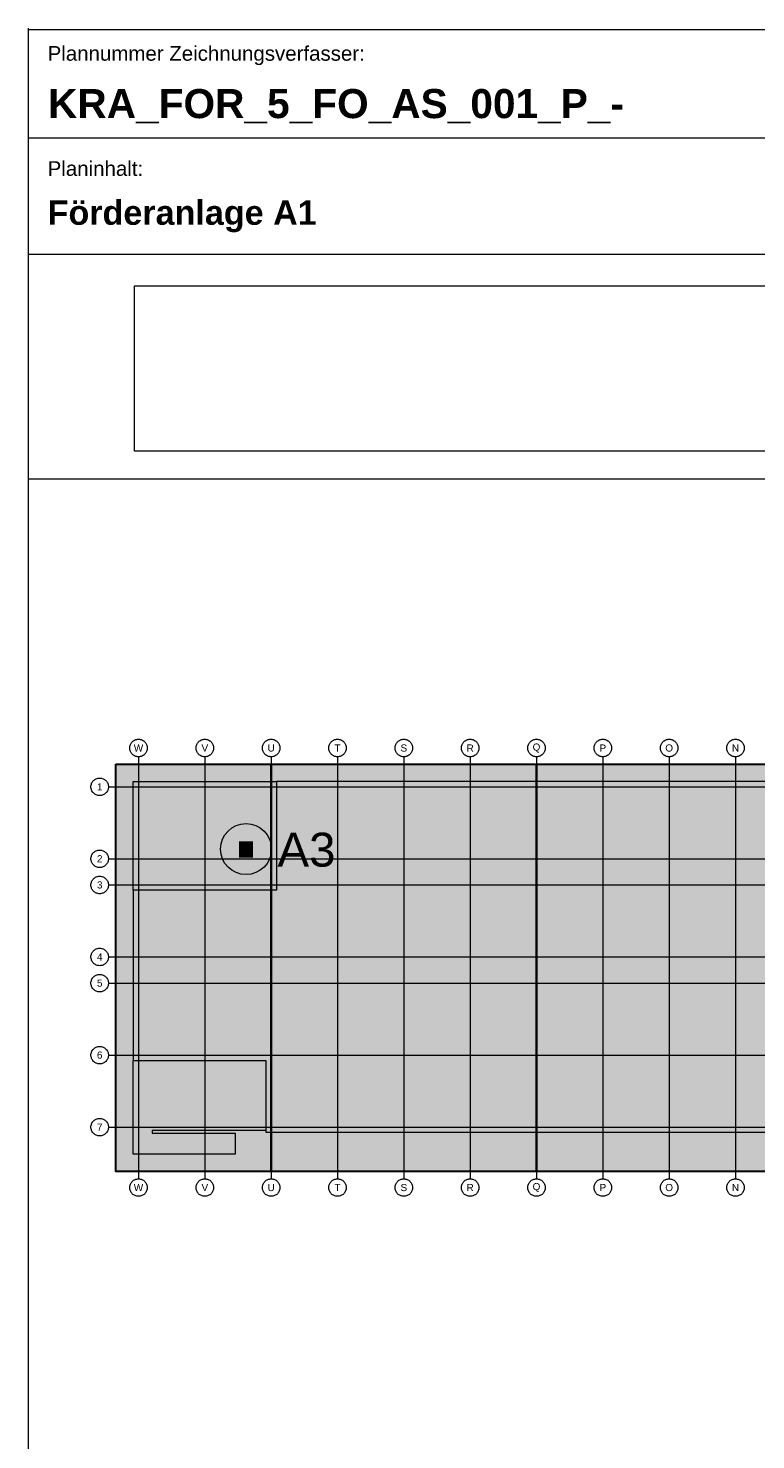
# Model space of a CAD drawing. Extents: x 244 to 994, y 7 to 427.
# Tile 32 of 35: x 809 to 884, y 158 to 304. Entities that reach past the tile are written whole.
import ezdxf
from ezdxf.lldxf.tags import DXFTag

# ---------------------------------------------------------------- set-up
doc = ezdxf.new("R2010")
doc.units = 0
doc.layers.get('0').update_dxf_attribs({"lineweight": 5})
for name, color, linetype, lineweight in [('ELT_Aufzug', 7, 'Continuous', 9), ('iwb_Plankopf Linie', 7, 'Continuous', 13), ('iwb_Plankopf Text', 7, 'Continuous', 18), ('PK_LP', 7, 'Continuous', 9), ('PK_LP_Achsen', 7, 'STRICHPUNKT2', 5), ('X_Bitmap', 7, 'Continuous', 13)]:
    doc.layers.add(name, color=color, linetype=linetype, lineweight=lineweight)
for name, color, linetype, lineweight, true_color in [('PK_Förderanlagen', 5, 'Continuous', 9, 0x0000ff), ('PK_LP_gesamt', 1, 'Continuous', 9, 0xff0000), ('PK_LP_Tennung', 9, 'Continuous', 18, 0x808080)]:
    doc.layers.add(name, color=color, linetype=linetype, lineweight=lineweight, true_color=true_color)
doc.styles.add('Arial', font='arial.ttf')
doc.styles.add('Plankopf', font='arial.ttf')
doc.styles.get("Standard").update_dxf_attribs({"font": 'arial.ttf'})
tags = doc.linetypes.add('grob', pattern=[14, 3, -8, 3]).pattern_tags.tags
tags[8:9] = [DXFTag(74, 4), DXFTag(75, 0), DXFTag(340, '0'), DXFTag(46, 0.0), DXFTag(50, 0.0), DXFTag(44, 0.0), DXFTag(45, 0.0)]
tags[6:7] = [DXFTag(74, 4), DXFTag(75, 0), DXFTag(340, '0'), DXFTag(46, 0.0), DXFTag(50, 0.0), DXFTag(44, 0.0), DXFTag(45, 0.0)]
tags[4:5] = [DXFTag(74, 4), DXFTag(75, 0), DXFTag(340, '0'), DXFTag(46, 0.0), DXFTag(50, 0.0), DXFTag(44, 0.0), DXFTag(45, 0.0)]
tags = doc.linetypes.add('STRICHPUNKT2', pattern=[12.7, 6.35, -3.175, 0, -3.175]).pattern_tags.tags
tags[10:11] = [DXFTag(74, 4), DXFTag(75, 0), DXFTag(340, '0'), DXFTag(46, 0.0), DXFTag(50, 0.0), DXFTag(44, 0.0), DXFTag(45, 0.0)]
tags[8:9] = [DXFTag(74, 4), DXFTag(75, 0), DXFTag(340, '0'), DXFTag(46, 0.0), DXFTag(50, 0.0), DXFTag(44, 0.0), DXFTag(45, 0.0)]
tags[6:7] = [DXFTag(74, 4), DXFTag(75, 0), DXFTag(340, '0'), DXFTag(46, 0.0), DXFTag(50, 0.0), DXFTag(44, 0.0), DXFTag(45, 0.0)]
tags[4:5] = [DXFTag(74, 4), DXFTag(75, 0), DXFTag(340, '0'), DXFTag(46, 0.0), DXFTag(50, 0.0), DXFTag(44, 0.0), DXFTag(45, 0.0)]
picture_1 = doc.add_image_def('image1.jfif', size_in_pixel=(600, 81))

# ---------------------------------------------------------------- blocks, each defined once
blk = doc.blocks.new('Schraffur-A05LDZL7BH', base_point=(818.1, 186.06))
at = {"color": 0, "linetype": 'ByBlock', "lineweight": -2, "ltscale": 0.13}
blk.add_solid([(818.1, 228.07), (979.74, 228.07), (818.1, 186.06), (979.74, 186.06)], dxfattribs=at)
blk = doc.blocks.new('Polygon-A05LDZL9BH', base_point=(830.81, 218.42))
at = {"color": 0, "linetype": 'ByBlock', "lineweight": -2, "ltscale": 0.13}
blk.add_solid([(830.81, 218.42), (830.81, 220.11), (832.25, 218.42), (832.25, 220.11)], dxfattribs=at)

msp = doc.modelspace()

# ---------------------------------------------------------------- linework, layer by layer
at = {"layer": 'iwb_Plankopf Linie', "lineweight": 18, "ltscale": 0.18}
for p, q in [((809.07, 303.96), (809.07, 11.8)), ((989.07, 303.8), (809.07, 303.8))]:
    msp.add_line(p, q, dxfattribs=at)
at = {"layer": 'iwb_Plankopf Linie', "ltscale": 0.13}
for p, q in [((989.07, 292.64), (809.07, 292.64)), ((989.07, 280.64), (809.07, 280.64)), ((809.07, 257.48), (989.07, 257.48))]:
    msp.add_line(p, q, dxfattribs=at)
at = {"layer": 'PK_Förderanlagen', "ltscale": 0.13}
msp.add_circle((831.53, 219.31), 2.63, dxfattribs=at)
at = {"layer": 'PK_LP', "color": 7, "linetype": 'grob', "lineweight": 30, "ltscale": 0.3}
for points in [[(818.1, 228.07), (834.12, 228.07), (834.12, 186.06), (818.1, 186.06)], [(834.12, 228.07), (861.48, 228.07), (861.48, 186.06), (834.12, 186.06)], [(861.48, 228.07), (888.84, 228.07), (888.84, 186.06), (861.48, 186.06)]]:
    msp.add_lwpolyline(points, close=True, dxfattribs=at)
at = {"layer": 'PK_LP', "lineweight": 13, "ltscale": 0.13}
for points in [[(819.9, 215.07), (819.9, 197.52), (833.58, 197.52), (833.58, 190.1), (889.38, 190.1), (889.38, 197.52), (888.3, 197.52), (888.3, 216.14), (903.15, 216.14), (903.15, 226.27), (834.66, 226.27), (834.66, 215.07)], [(819.9, 226.27), (834.66, 226.27), (834.66, 215.07), (819.9, 215.07)], [(819.9, 187.86), (819.9, 197.52), (833.58, 197.52), (833.58, 190.28), (821.84, 190.28), (821.84, 190.02), (830.42, 190.02), (830.42, 187.86)]]:
    msp.add_lwpolyline(points, close=True, dxfattribs=at)
at = {"layer": 'PK_LP_Achsen', "color": 7, "ltscale": 0.13}
for p, q in [((820.44, 228.83), (820.44, 185.3)), ((827.28, 228.83), (827.28, 185.3)), ((834.12, 228.83), (834.12, 185.3)), ((840.96, 228.83), (840.96, 185.3)), ((847.8, 228.83), (847.8, 185.3)), ((854.64, 228.83), (854.64, 185.3)), ((861.48, 228.83), (861.48, 185.3)), ((868.32, 228.83), (868.32, 185.3)), ((875.16, 228.83), (875.16, 185.3)), ((882, 228.83), (882, 185.3)), ((817.34, 225.73), (981.04, 225.73)), ((817.34, 218.31), (981.04, 218.31)), ((817.34, 215.61), (981.04, 215.61)), ((817.34, 208.18), (981.04, 208.18)), ((817.34, 205.48), (981.04, 205.48)), ((817.34, 198.06), (981.04, 198.06)), ((817.34, 190.63), (981.04, 190.63))]:
    msp.add_line(p, q, dxfattribs=at)
at = {"layer": 'PK_LP_Achsen', "color": 7, "linetype": 'Continuous', "ltscale": 0.13}
for points in [[(820.44, 230.63), (820.53, 230.63), (820.61, 230.62), (820.7, 230.6), (820.78, 230.57), (820.86, 230.53), (820.94, 230.48), (821.01, 230.43), (821.08, 230.37), (821.14, 230.31), (821.19, 230.23), (821.23, 230.16), (821.27, 230.08), (821.3, 230), (821.32, 229.91), (821.33, 229.82), (821.34, 229.73), (821.33, 229.65), (821.32, 229.56), (821.3, 229.47), (821.27, 229.39), (821.23, 229.31), (821.19, 229.23), (821.14, 229.16), (821.08, 229.1), (821.01, 229.04), (820.94, 228.99), (820.86, 228.94), (820.78, 228.9), (820.7, 228.87), (820.61, 228.85), (820.53, 228.84), (820.44, 228.83), (820.35, 228.84), (820.26, 228.85), (820.18, 228.87), (820.09, 228.9), (820.02, 228.94), (819.94, 228.99), (819.87, 229.04), (819.8, 229.1), (819.74, 229.16), (819.69, 229.23), (819.65, 229.31), (819.61, 229.39), (819.58, 229.47), (819.56, 229.56), (819.54, 229.65), (819.54, 229.73), (819.54, 229.82), (819.56, 229.91), (819.58, 230), (819.61, 230.08), (819.65, 230.16), (819.69, 230.23), (819.74, 230.31), (819.8, 230.37), (819.87, 230.43), (819.94, 230.48), (820.02, 230.53), (820.09, 230.57), (820.18, 230.6), (820.26, 230.62), (820.35, 230.63)], [(827.28, 230.63), (827.37, 230.63), (827.45, 230.62), (827.54, 230.6), (827.62, 230.57), (827.7, 230.53), (827.78, 230.48), (827.85, 230.43), (827.92, 230.37), (827.98, 230.31), (828.03, 230.23), (828.07, 230.16), (828.11, 230.08), (828.14, 230), (828.16, 229.91), (828.17, 229.82), (828.18, 229.73), (828.17, 229.65), (828.16, 229.56), (828.14, 229.47), (828.11, 229.39), (828.07, 229.31), (828.03, 229.23), (827.98, 229.16), (827.92, 229.1), (827.85, 229.04), (827.78, 228.99), (827.7, 228.94), (827.62, 228.9), (827.54, 228.87), (827.45, 228.85), (827.37, 228.84), (827.28, 228.83), (827.19, 228.84), (827.1, 228.85), (827.02, 228.87), (826.93, 228.9), (826.86, 228.94), (826.78, 228.99), (826.71, 229.04), (826.64, 229.1), (826.58, 229.16), (826.53, 229.23), (826.49, 229.31), (826.45, 229.39), (826.42, 229.47), (826.4, 229.56), (826.38, 229.65), (826.38, 229.73), (826.38, 229.82), (826.4, 229.91), (826.42, 230), (826.45, 230.08), (826.49, 230.16), (826.53, 230.23), (826.58, 230.31), (826.64, 230.37), (826.71, 230.43), (826.78, 230.48), (826.86, 230.53), (826.93, 230.57), (827.02, 230.6), (827.1, 230.62), (827.19, 230.63)], [(834.12, 230.63), (834.21, 230.63), (834.29, 230.62), (834.38, 230.6), (834.46, 230.57), (834.54, 230.53), (834.62, 230.48), (834.69, 230.43), (834.76, 230.37), (834.82, 230.31), (834.87, 230.23), (834.91, 230.16), (834.95, 230.08), (834.98, 230), (835, 229.91), (835.01, 229.82), (835.02, 229.73), (835.01, 229.65), (835, 229.56), (834.98, 229.47), (834.95, 229.39), (834.91, 229.31), (834.87, 229.23), (834.82, 229.16), (834.76, 229.1), (834.69, 229.04), (834.62, 228.99), (834.54, 228.94), (834.46, 228.9), (834.38, 228.87), (834.29, 228.85), (834.21, 228.84), (834.12, 228.83), (834.03, 228.84), (833.94, 228.85), (833.86, 228.87), (833.77, 228.9), (833.7, 228.94), (833.62, 228.99), (833.55, 229.04), (833.48, 229.1), (833.42, 229.16), (833.37, 229.23), (833.33, 229.31), (833.29, 229.39), (833.26, 229.47), (833.24, 229.56), (833.22, 229.65), (833.22, 229.73), (833.22, 229.82), (833.24, 229.91), (833.26, 230), (833.29, 230.08), (833.33, 230.16), (833.37, 230.23), (833.42, 230.31), (833.48, 230.37), (833.55, 230.43), (833.62, 230.48), (833.7, 230.53), (833.77, 230.57), (833.86, 230.6), (833.94, 230.62), (834.03, 230.63)], [(840.96, 230.63), (841.05, 230.63), (841.13, 230.62), (841.22, 230.6), (841.3, 230.57), (841.38, 230.53), (841.46, 230.48), (841.53, 230.43), (841.6, 230.37), (841.66, 230.31), (841.71, 230.23), (841.75, 230.16), (841.79, 230.08), (841.82, 230), (841.84, 229.91), (841.85, 229.82), (841.86, 229.73), (841.85, 229.65), (841.84, 229.56), (841.82, 229.47), (841.79, 229.39), (841.75, 229.31), (841.71, 229.23), (841.66, 229.16), (841.6, 229.1), (841.53, 229.04), (841.46, 228.99), (841.38, 228.94), (841.3, 228.9), (841.22, 228.87), (841.13, 228.85), (841.05, 228.84), (840.96, 228.83), (840.87, 228.84), (840.78, 228.85), (840.7, 228.87), (840.61, 228.9), (840.54, 228.94), (840.46, 228.99), (840.39, 229.04), (840.32, 229.1), (840.26, 229.16), (840.21, 229.23), (840.17, 229.31), (840.13, 229.39), (840.1, 229.47), (840.08, 229.56), (840.06, 229.65), (840.06, 229.73), (840.06, 229.82), (840.08, 229.91), (840.1, 230), (840.13, 230.08), (840.17, 230.16), (840.21, 230.23), (840.26, 230.31), (840.32, 230.37), (840.39, 230.43), (840.46, 230.48), (840.54, 230.53), (840.61, 230.57), (840.7, 230.6), (840.78, 230.62), (840.87, 230.63)], [(847.8, 230.63), (847.89, 230.63), (847.97, 230.62), (848.06, 230.6), (848.14, 230.57), (848.22, 230.53), (848.3, 230.48), (848.37, 230.43), (848.44, 230.37), (848.5, 230.31), (848.55, 230.23), (848.59, 230.16), (848.63, 230.08), (848.66, 230), (848.68, 229.91), (848.69, 229.82), (848.7, 229.73), (848.69, 229.65), (848.68, 229.56), (848.66, 229.47), (848.63, 229.39), (848.59, 229.31), (848.55, 229.23), (848.5, 229.16), (848.44, 229.1), (848.37, 229.04), (848.3, 228.99), (848.22, 228.94), (848.14, 228.9), (848.06, 228.87), (847.97, 228.85), (847.89, 228.84), (847.8, 228.83), (847.71, 228.84), (847.62, 228.85), (847.54, 228.87), (847.45, 228.9), (847.38, 228.94), (847.3, 228.99), (847.23, 229.04), (847.16, 229.1), (847.1, 229.16), (847.05, 229.23), (847.01, 229.31), (846.97, 229.39), (846.94, 229.47), (846.92, 229.56), (846.9, 229.65), (846.9, 229.73), (846.9, 229.82), (846.92, 229.91), (846.94, 230), (846.97, 230.08), (847.01, 230.16), (847.05, 230.23), (847.1, 230.31), (847.16, 230.37), (847.23, 230.43), (847.3, 230.48), (847.38, 230.53), (847.45, 230.57), (847.54, 230.6), (847.62, 230.62), (847.71, 230.63)], [(854.64, 230.63), (854.73, 230.63), (854.81, 230.62), (854.9, 230.6), (854.98, 230.57), (855.06, 230.53), (855.14, 230.48), (855.21, 230.43), (855.28, 230.37), (855.34, 230.31), (855.39, 230.23), (855.43, 230.16), (855.47, 230.08), (855.5, 230), (855.52, 229.91), (855.53, 229.82), (855.54, 229.73), (855.53, 229.65), (855.52, 229.56), (855.5, 229.47), (855.47, 229.39), (855.43, 229.31), (855.39, 229.23), (855.34, 229.16), (855.28, 229.1), (855.21, 229.04), (855.14, 228.99), (855.06, 228.94), (854.98, 228.9), (854.9, 228.87), (854.81, 228.85), (854.73, 228.84), (854.64, 228.83), (854.55, 228.84), (854.46, 228.85), (854.38, 228.87), (854.29, 228.9), (854.22, 228.94), (854.14, 228.99), (854.07, 229.04), (854, 229.1), (853.94, 229.16), (853.89, 229.23), (853.85, 229.31), (853.81, 229.39), (853.78, 229.47), (853.76, 229.56), (853.74, 229.65), (853.74, 229.73), (853.74, 229.82), (853.76, 229.91), (853.78, 230), (853.81, 230.08), (853.85, 230.16), (853.89, 230.23), (853.94, 230.31), (854, 230.37), (854.07, 230.43), (854.14, 230.48), (854.22, 230.53), (854.29, 230.57), (854.38, 230.6), (854.46, 230.62), (854.55, 230.63)], [(861.48, 230.63), (861.57, 230.63), (861.65, 230.62), (861.74, 230.6), (861.82, 230.57), (861.9, 230.53), (861.98, 230.48), (862.05, 230.43), (862.12, 230.37), (862.18, 230.31), (862.23, 230.23), (862.27, 230.16), (862.31, 230.08), (862.34, 230), (862.36, 229.91), (862.37, 229.82), (862.38, 229.73), (862.37, 229.65), (862.36, 229.56), (862.34, 229.47), (862.31, 229.39), (862.27, 229.31), (862.23, 229.23), (862.18, 229.16), (862.12, 229.1), (862.05, 229.04), (861.98, 228.99), (861.9, 228.94), (861.82, 228.9), (861.74, 228.87), (861.65, 228.85), (861.57, 228.84), (861.48, 228.83), (861.39, 228.84), (861.3, 228.85), (861.22, 228.87), (861.13, 228.9), (861.06, 228.94), (860.98, 228.99), (860.91, 229.04), (860.84, 229.1), (860.78, 229.16), (860.73, 229.23), (860.69, 229.31), (860.65, 229.39), (860.62, 229.47), (860.6, 229.56), (860.58, 229.65), (860.58, 229.73), (860.58, 229.82), (860.6, 229.91), (860.62, 230), (860.65, 230.08), (860.69, 230.16), (860.73, 230.23), (860.78, 230.31), (860.84, 230.37), (860.91, 230.43), (860.98, 230.48), (861.06, 230.53), (861.13, 230.57), (861.22, 230.6), (861.3, 230.62), (861.39, 230.63)], [(868.32, 230.63), (868.41, 230.63), (868.49, 230.62), (868.58, 230.6), (868.66, 230.57), (868.74, 230.53), (868.82, 230.48), (868.89, 230.43), (868.96, 230.37), (869.02, 230.31), (869.07, 230.23), (869.11, 230.16), (869.15, 230.08), (869.18, 230), (869.2, 229.91), (869.21, 229.82), (869.22, 229.73), (869.21, 229.65), (869.2, 229.56), (869.18, 229.47), (869.15, 229.39), (869.11, 229.31), (869.07, 229.23), (869.02, 229.16), (868.96, 229.1), (868.89, 229.04), (868.82, 228.99), (868.74, 228.94), (868.66, 228.9), (868.58, 228.87), (868.49, 228.85), (868.41, 228.84), (868.32, 228.83), (868.23, 228.84), (868.14, 228.85), (868.06, 228.87), (867.97, 228.9), (867.9, 228.94), (867.82, 228.99), (867.75, 229.04), (867.68, 229.1), (867.62, 229.16), (867.57, 229.23), (867.53, 229.31), (867.49, 229.39), (867.46, 229.47), (867.44, 229.56), (867.42, 229.65), (867.42, 229.73), (867.42, 229.82), (867.44, 229.91), (867.46, 230), (867.49, 230.08), (867.53, 230.16), (867.57, 230.23), (867.62, 230.31), (867.68, 230.37), (867.75, 230.43), (867.82, 230.48), (867.9, 230.53), (867.97, 230.57), (868.06, 230.6), (868.14, 230.62), (868.23, 230.63)], [(875.16, 230.63), (875.25, 230.63), (875.33, 230.62), (875.42, 230.6), (875.5, 230.57), (875.58, 230.53), (875.66, 230.48), (875.73, 230.43), (875.8, 230.37), (875.86, 230.31), (875.91, 230.23), (875.95, 230.16), (875.99, 230.08), (876.02, 230), (876.04, 229.91), (876.05, 229.82), (876.06, 229.73), (876.05, 229.65), (876.04, 229.56), (876.02, 229.47), (875.99, 229.39), (875.95, 229.31), (875.91, 229.23), (875.86, 229.16), (875.8, 229.1), (875.73, 229.04), (875.66, 228.99), (875.58, 228.94), (875.5, 228.9), (875.42, 228.87), (875.33, 228.85), (875.25, 228.84), (875.16, 228.83), (875.07, 228.84), (874.98, 228.85), (874.9, 228.87), (874.81, 228.9), (874.74, 228.94), (874.66, 228.99), (874.59, 229.04), (874.52, 229.1), (874.46, 229.16), (874.41, 229.23), (874.37, 229.31), (874.33, 229.39), (874.3, 229.47), (874.28, 229.56), (874.26, 229.65), (874.26, 229.73), (874.26, 229.82), (874.28, 229.91), (874.3, 230), (874.33, 230.08), (874.37, 230.16), (874.41, 230.23), (874.46, 230.31), (874.52, 230.37), (874.59, 230.43), (874.66, 230.48), (874.74, 230.53), (874.81, 230.57), (874.9, 230.6), (874.98, 230.62), (875.07, 230.63)], [(882, 230.63), (882.09, 230.63), (882.17, 230.62), (882.26, 230.6), (882.34, 230.57), (882.42, 230.53), (882.5, 230.48), (882.57, 230.43), (882.64, 230.37), (882.7, 230.31), (882.75, 230.23), (882.79, 230.16), (882.83, 230.08), (882.86, 230), (882.88, 229.91), (882.89, 229.82), (882.9, 229.73), (882.89, 229.65), (882.88, 229.56), (882.86, 229.47), (882.83, 229.39), (882.79, 229.31), (882.75, 229.23), (882.7, 229.16), (882.64, 229.1), (882.57, 229.04), (882.5, 228.99), (882.42, 228.94), (882.34, 228.9), (882.26, 228.87), (882.17, 228.85), (882.09, 228.84), (882, 228.83), (881.91, 228.84), (881.82, 228.85), (881.74, 228.87), (881.65, 228.9), (881.58, 228.94), (881.5, 228.99), (881.43, 229.04), (881.36, 229.1), (881.3, 229.16), (881.25, 229.23), (881.21, 229.31), (881.17, 229.39), (881.14, 229.47), (881.12, 229.56), (881.1, 229.65), (881.1, 229.73), (881.1, 229.82), (881.12, 229.91), (881.14, 230), (881.17, 230.08), (881.21, 230.16), (881.25, 230.23), (881.3, 230.31), (881.36, 230.37), (881.43, 230.43), (881.5, 230.48), (881.58, 230.53), (881.65, 230.57), (881.74, 230.6), (881.82, 230.62), (881.91, 230.63)], [(817.34, 225.73), (817.33, 225.64), (817.32, 225.56), (817.3, 225.47), (817.27, 225.39), (817.23, 225.31), (817.19, 225.23), (817.13, 225.16), (817.07, 225.1), (817.01, 225.04), (816.94, 224.98), (816.86, 224.94), (816.78, 224.9), (816.7, 224.87), (816.61, 224.85), (816.53, 224.84), (816.44, 224.83), (816.35, 224.84), (816.26, 224.85), (816.18, 224.87), (816.09, 224.9), (816.01, 224.94), (815.94, 224.98), (815.87, 225.04), (815.8, 225.1), (815.74, 225.16), (815.69, 225.23), (815.64, 225.31), (815.61, 225.39), (815.58, 225.47), (815.55, 225.56), (815.54, 225.64), (815.54, 225.73), (815.54, 225.82), (815.55, 225.91), (815.58, 225.99), (815.61, 226.08), (815.64, 226.16), (815.69, 226.23), (815.74, 226.3), (815.8, 226.37), (815.87, 226.43), (815.94, 226.48), (816.01, 226.53), (816.09, 226.56), (816.18, 226.59), (816.26, 226.62), (816.35, 226.63), (816.44, 226.63), (816.53, 226.63), (816.61, 226.62), (816.7, 226.59), (816.78, 226.56), (816.86, 226.53), (816.94, 226.48), (817.01, 226.43), (817.07, 226.37), (817.13, 226.3), (817.19, 226.23), (817.23, 226.16), (817.27, 226.08), (817.3, 225.99), (817.32, 225.91), (817.33, 225.82)], [(817.34, 218.31), (817.33, 218.22), (817.32, 218.13), (817.3, 218.05), (817.27, 217.96), (817.23, 217.88), (817.19, 217.81), (817.13, 217.74), (817.07, 217.67), (817.01, 217.61), (816.94, 217.56), (816.86, 217.51), (816.78, 217.48), (816.7, 217.45), (816.61, 217.42), (816.53, 217.41), (816.44, 217.41), (816.35, 217.41), (816.26, 217.42), (816.18, 217.45), (816.09, 217.48), (816.01, 217.51), (815.94, 217.56), (815.87, 217.61), (815.8, 217.67), (815.74, 217.74), (815.69, 217.81), (815.64, 217.88), (815.61, 217.96), (815.58, 218.05), (815.55, 218.13), (815.54, 218.22), (815.54, 218.31), (815.54, 218.4), (815.55, 218.48), (815.58, 218.57), (815.61, 218.65), (815.64, 218.73), (815.69, 218.81), (815.74, 218.88), (815.8, 218.94), (815.87, 219), (815.94, 219.06), (816.01, 219.1), (816.09, 219.14), (816.18, 219.17), (816.26, 219.19), (816.35, 219.2), (816.44, 219.21), (816.53, 219.2), (816.61, 219.19), (816.7, 219.17), (816.78, 219.14), (816.86, 219.1), (816.94, 219.06), (817.01, 219), (817.07, 218.94), (817.13, 218.88), (817.19, 218.81), (817.23, 218.73), (817.27, 218.65), (817.3, 218.57), (817.32, 218.48), (817.33, 218.4)], [(817.34, 215.61), (817.33, 215.52), (817.32, 215.43), (817.3, 215.35), (817.27, 215.26), (817.23, 215.18), (817.19, 215.11), (817.13, 215.04), (817.07, 214.97), (817.01, 214.91), (816.94, 214.86), (816.86, 214.81), (816.78, 214.78), (816.7, 214.75), (816.61, 214.72), (816.53, 214.71), (816.44, 214.71), (816.35, 214.71), (816.26, 214.72), (816.18, 214.75), (816.09, 214.78), (816.01, 214.81), (815.94, 214.86), (815.87, 214.91), (815.8, 214.97), (815.74, 215.04), (815.69, 215.11), (815.64, 215.18), (815.61, 215.26), (815.58, 215.35), (815.55, 215.43), (815.54, 215.52), (815.54, 215.61), (815.54, 215.7), (815.55, 215.78), (815.58, 215.87), (815.61, 215.95), (815.64, 216.03), (815.69, 216.11), (815.74, 216.18), (815.8, 216.24), (815.87, 216.3), (815.94, 216.36), (816.01, 216.4), (816.09, 216.44), (816.18, 216.47), (816.26, 216.49), (816.35, 216.5), (816.44, 216.51), (816.53, 216.5), (816.61, 216.49), (816.7, 216.47), (816.78, 216.44), (816.86, 216.4), (816.94, 216.36), (817.01, 216.3), (817.07, 216.24), (817.13, 216.18), (817.19, 216.11), (817.23, 216.03), (817.27, 215.95), (817.3, 215.87), (817.32, 215.78), (817.33, 215.7)], [(817.34, 208.18), (817.33, 208.09), (817.32, 208.01), (817.3, 207.92), (817.27, 207.84), (817.23, 207.76), (817.19, 207.68), (817.13, 207.61), (817.07, 207.55), (817.01, 207.49), (816.94, 207.43), (816.86, 207.39), (816.78, 207.35), (816.7, 207.32), (816.61, 207.3), (816.53, 207.29), (816.44, 207.28), (816.35, 207.29), (816.26, 207.3), (816.18, 207.32), (816.09, 207.35), (816.01, 207.39), (815.94, 207.43), (815.87, 207.49), (815.8, 207.55), (815.74, 207.61), (815.69, 207.68), (815.64, 207.76), (815.61, 207.84), (815.58, 207.92), (815.55, 208.01), (815.54, 208.09), (815.54, 208.18), (815.54, 208.27), (815.55, 208.36), (815.58, 208.44), (815.61, 208.53), (815.64, 208.61), (815.69, 208.68), (815.74, 208.75), (815.8, 208.82), (815.87, 208.88), (815.94, 208.93), (816.01, 208.98), (816.09, 209.01), (816.18, 209.04), (816.26, 209.07), (816.35, 209.08), (816.44, 209.08), (816.53, 209.08), (816.61, 209.07), (816.7, 209.04), (816.78, 209.01), (816.86, 208.98), (816.94, 208.93), (817.01, 208.88), (817.07, 208.82), (817.13, 208.75), (817.19, 208.68), (817.23, 208.61), (817.27, 208.53), (817.3, 208.44), (817.32, 208.36), (817.33, 208.27)], [(817.34, 205.48), (817.33, 205.39), (817.32, 205.31), (817.3, 205.22), (817.27, 205.14), (817.23, 205.06), (817.19, 204.98), (817.13, 204.91), (817.07, 204.85), (817.01, 204.79), (816.94, 204.73), (816.86, 204.69), (816.78, 204.65), (816.7, 204.62), (816.61, 204.6), (816.53, 204.59), (816.44, 204.58), (816.35, 204.59), (816.26, 204.6), (816.18, 204.62), (816.09, 204.65), (816.01, 204.69), (815.94, 204.73), (815.87, 204.79), (815.8, 204.85), (815.74, 204.91), (815.69, 204.98), (815.64, 205.06), (815.61, 205.14), (815.58, 205.22), (815.55, 205.31), (815.54, 205.39), (815.54, 205.48), (815.54, 205.57), (815.55, 205.66), (815.58, 205.74), (815.61, 205.83), (815.64, 205.91), (815.69, 205.98), (815.74, 206.05), (815.8, 206.12), (815.87, 206.18), (815.94, 206.23), (816.01, 206.28), (816.09, 206.31), (816.18, 206.34), (816.26, 206.37), (816.35, 206.38), (816.44, 206.38), (816.53, 206.38), (816.61, 206.37), (816.7, 206.34), (816.78, 206.31), (816.86, 206.28), (816.94, 206.23), (817.01, 206.18), (817.07, 206.12), (817.13, 206.05), (817.19, 205.98), (817.23, 205.91), (817.27, 205.83), (817.3, 205.74), (817.32, 205.66), (817.33, 205.57)], [(817.34, 198.06), (817.33, 197.97), (817.32, 197.88), (817.3, 197.8), (817.27, 197.71), (817.23, 197.63), (817.19, 197.56), (817.13, 197.49), (817.07, 197.42), (817.01, 197.36), (816.94, 197.31), (816.86, 197.26), (816.78, 197.23), (816.7, 197.2), (816.61, 197.17), (816.53, 197.16), (816.44, 197.16), (816.35, 197.16), (816.26, 197.17), (816.18, 197.2), (816.09, 197.23), (816.01, 197.26), (815.94, 197.31), (815.87, 197.36), (815.8, 197.42), (815.74, 197.49), (815.69, 197.56), (815.64, 197.63), (815.61, 197.71), (815.58, 197.8), (815.55, 197.88), (815.54, 197.97), (815.54, 198.06), (815.54, 198.15), (815.55, 198.23), (815.58, 198.32), (815.61, 198.4), (815.64, 198.48), (815.69, 198.56), (815.74, 198.63), (815.8, 198.69), (815.87, 198.75), (815.94, 198.81), (816.01, 198.85), (816.09, 198.89), (816.18, 198.92), (816.26, 198.94), (816.35, 198.95), (816.44, 198.96), (816.53, 198.95), (816.61, 198.94), (816.7, 198.92), (816.78, 198.89), (816.86, 198.85), (816.94, 198.81), (817.01, 198.75), (817.07, 198.69), (817.13, 198.63), (817.19, 198.56), (817.23, 198.48), (817.27, 198.4), (817.3, 198.32), (817.32, 198.23), (817.33, 198.15)], [(817.34, 190.63), (817.33, 190.54), (817.32, 190.46), (817.3, 190.37), (817.27, 190.29), (817.23, 190.21), (817.19, 190.13), (817.13, 190.06), (817.07, 190), (817.01, 189.94), (816.94, 189.88), (816.86, 189.84), (816.78, 189.8), (816.7, 189.77), (816.61, 189.75), (816.53, 189.74), (816.44, 189.73), (816.35, 189.74), (816.26, 189.75), (816.18, 189.77), (816.09, 189.8), (816.01, 189.84), (815.94, 189.88), (815.87, 189.94), (815.8, 190), (815.74, 190.06), (815.69, 190.13), (815.64, 190.21), (815.61, 190.29), (815.58, 190.37), (815.55, 190.46), (815.54, 190.54), (815.54, 190.63), (815.54, 190.72), (815.55, 190.81), (815.58, 190.89), (815.61, 190.98), (815.64, 191.06), (815.69, 191.13), (815.74, 191.2), (815.8, 191.27), (815.87, 191.33), (815.94, 191.38), (816.01, 191.43), (816.09, 191.46), (816.18, 191.49), (816.26, 191.52), (816.35, 191.53), (816.44, 191.53), (816.53, 191.53), (816.61, 191.52), (816.7, 191.49), (816.78, 191.46), (816.86, 191.43), (816.94, 191.38), (817.01, 191.33), (817.07, 191.27), (817.13, 191.2), (817.19, 191.13), (817.23, 191.06), (817.27, 190.98), (817.3, 190.89), (817.32, 190.81), (817.33, 190.72)], [(820.44, 185.3), (820.53, 185.3), (820.61, 185.28), (820.7, 185.26), (820.78, 185.23), (820.86, 185.19), (820.94, 185.15), (821.01, 185.1), (821.08, 185.04), (821.14, 184.97), (821.19, 184.9), (821.23, 184.82), (821.27, 184.74), (821.3, 184.66), (821.32, 184.58), (821.33, 184.49), (821.34, 184.4), (821.33, 184.31), (821.32, 184.22), (821.3, 184.14), (821.27, 184.06), (821.23, 183.98), (821.19, 183.9), (821.14, 183.83), (821.08, 183.76), (821.01, 183.7), (820.94, 183.65), (820.86, 183.61), (820.78, 183.57), (820.7, 183.54), (820.61, 183.52), (820.53, 183.5), (820.44, 183.5), (820.35, 183.5), (820.26, 183.52), (820.18, 183.54), (820.09, 183.57), (820.02, 183.61), (819.94, 183.65), (819.87, 183.7), (819.8, 183.76), (819.74, 183.83), (819.69, 183.9), (819.65, 183.98), (819.61, 184.06), (819.58, 184.14), (819.56, 184.22), (819.54, 184.31), (819.54, 184.4), (819.54, 184.49), (819.56, 184.58), (819.58, 184.66), (819.61, 184.74), (819.65, 184.82), (819.69, 184.9), (819.74, 184.97), (819.8, 185.04), (819.87, 185.1), (819.94, 185.15), (820.02, 185.19), (820.09, 185.23), (820.18, 185.26), (820.26, 185.28), (820.35, 185.3)], [(827.28, 185.3), (827.37, 185.3), (827.45, 185.28), (827.54, 185.26), (827.62, 185.23), (827.7, 185.19), (827.78, 185.15), (827.85, 185.1), (827.92, 185.04), (827.98, 184.97), (828.03, 184.9), (828.07, 184.82), (828.11, 184.74), (828.14, 184.66), (828.16, 184.58), (828.17, 184.49), (828.18, 184.4), (828.17, 184.31), (828.16, 184.22), (828.14, 184.14), (828.11, 184.06), (828.07, 183.98), (828.03, 183.9), (827.98, 183.83), (827.92, 183.76), (827.85, 183.7), (827.78, 183.65), (827.7, 183.61), (827.62, 183.57), (827.54, 183.54), (827.45, 183.52), (827.37, 183.5), (827.28, 183.5), (827.19, 183.5), (827.1, 183.52), (827.02, 183.54), (826.93, 183.57), (826.86, 183.61), (826.78, 183.65), (826.71, 183.7), (826.64, 183.76), (826.58, 183.83), (826.53, 183.9), (826.49, 183.98), (826.45, 184.06), (826.42, 184.14), (826.4, 184.22), (826.38, 184.31), (826.38, 184.4), (826.38, 184.49), (826.4, 184.58), (826.42, 184.66), (826.45, 184.74), (826.49, 184.82), (826.53, 184.9), (826.58, 184.97), (826.64, 185.04), (826.71, 185.1), (826.78, 185.15), (826.86, 185.19), (826.93, 185.23), (827.02, 185.26), (827.1, 185.28), (827.19, 185.3)], [(834.12, 185.3), (834.21, 185.3), (834.29, 185.28), (834.38, 185.26), (834.46, 185.23), (834.54, 185.19), (834.62, 185.15), (834.69, 185.1), (834.76, 185.04), (834.82, 184.97), (834.87, 184.9), (834.91, 184.82), (834.95, 184.74), (834.98, 184.66), (835, 184.58), (835.01, 184.49), (835.02, 184.4), (835.01, 184.31), (835, 184.22), (834.98, 184.14), (834.95, 184.06), (834.91, 183.98), (834.87, 183.9), (834.82, 183.83), (834.76, 183.76), (834.69, 183.7), (834.62, 183.65), (834.54, 183.61), (834.46, 183.57), (834.38, 183.54), (834.29, 183.52), (834.21, 183.5), (834.12, 183.5), (834.03, 183.5), (833.94, 183.52), (833.86, 183.54), (833.77, 183.57), (833.7, 183.61), (833.62, 183.65), (833.55, 183.7), (833.48, 183.76), (833.42, 183.83), (833.37, 183.9), (833.33, 183.98), (833.29, 184.06), (833.26, 184.14), (833.24, 184.22), (833.22, 184.31), (833.22, 184.4), (833.22, 184.49), (833.24, 184.58), (833.26, 184.66), (833.29, 184.74), (833.33, 184.82), (833.37, 184.9), (833.42, 184.97), (833.48, 185.04), (833.55, 185.1), (833.62, 185.15), (833.7, 185.19), (833.77, 185.23), (833.86, 185.26), (833.94, 185.28), (834.03, 185.3)], [(840.96, 185.3), (841.05, 185.3), (841.13, 185.28), (841.22, 185.26), (841.3, 185.23), (841.38, 185.19), (841.46, 185.15), (841.53, 185.1), (841.6, 185.04), (841.66, 184.97), (841.71, 184.9), (841.75, 184.82), (841.79, 184.74), (841.82, 184.66), (841.84, 184.58), (841.85, 184.49), (841.86, 184.4), (841.85, 184.31), (841.84, 184.22), (841.82, 184.14), (841.79, 184.06), (841.75, 183.98), (841.71, 183.9), (841.66, 183.83), (841.6, 183.76), (841.53, 183.7), (841.46, 183.65), (841.38, 183.61), (841.3, 183.57), (841.22, 183.54), (841.13, 183.52), (841.05, 183.5), (840.96, 183.5), (840.87, 183.5), (840.78, 183.52), (840.7, 183.54), (840.61, 183.57), (840.54, 183.61), (840.46, 183.65), (840.39, 183.7), (840.32, 183.76), (840.26, 183.83), (840.21, 183.9), (840.17, 183.98), (840.13, 184.06), (840.1, 184.14), (840.08, 184.22), (840.06, 184.31), (840.06, 184.4), (840.06, 184.49), (840.08, 184.58), (840.1, 184.66), (840.13, 184.74), (840.17, 184.82), (840.21, 184.9), (840.26, 184.97), (840.32, 185.04), (840.39, 185.1), (840.46, 185.15), (840.54, 185.19), (840.61, 185.23), (840.7, 185.26), (840.78, 185.28), (840.87, 185.3)], [(847.8, 185.3), (847.89, 185.3), (847.97, 185.28), (848.06, 185.26), (848.14, 185.23), (848.22, 185.19), (848.3, 185.15), (848.37, 185.1), (848.44, 185.04), (848.5, 184.97), (848.55, 184.9), (848.59, 184.82), (848.63, 184.74), (848.66, 184.66), (848.68, 184.58), (848.69, 184.49), (848.7, 184.4), (848.69, 184.31), (848.68, 184.22), (848.66, 184.14), (848.63, 184.06), (848.59, 183.98), (848.55, 183.9), (848.5, 183.83), (848.44, 183.76), (848.37, 183.7), (848.3, 183.65), (848.22, 183.61), (848.14, 183.57), (848.06, 183.54), (847.97, 183.52), (847.89, 183.5), (847.8, 183.5), (847.71, 183.5), (847.62, 183.52), (847.54, 183.54), (847.45, 183.57), (847.38, 183.61), (847.3, 183.65), (847.23, 183.7), (847.16, 183.76), (847.1, 183.83), (847.05, 183.9), (847.01, 183.98), (846.97, 184.06), (846.94, 184.14), (846.92, 184.22), (846.9, 184.31), (846.9, 184.4), (846.9, 184.49), (846.92, 184.58), (846.94, 184.66), (846.97, 184.74), (847.01, 184.82), (847.05, 184.9), (847.1, 184.97), (847.16, 185.04), (847.23, 185.1), (847.3, 185.15), (847.38, 185.19), (847.45, 185.23), (847.54, 185.26), (847.62, 185.28), (847.71, 185.3)], [(854.64, 185.3), (854.73, 185.3), (854.81, 185.28), (854.9, 185.26), (854.98, 185.23), (855.06, 185.19), (855.14, 185.15), (855.21, 185.1), (855.28, 185.04), (855.34, 184.97), (855.39, 184.9), (855.43, 184.82), (855.47, 184.74), (855.5, 184.66), (855.52, 184.58), (855.53, 184.49), (855.54, 184.4), (855.53, 184.31), (855.52, 184.22), (855.5, 184.14), (855.47, 184.06), (855.43, 183.98), (855.39, 183.9), (855.34, 183.83), (855.28, 183.76), (855.21, 183.7), (855.14, 183.65), (855.06, 183.61), (854.98, 183.57), (854.9, 183.54), (854.81, 183.52), (854.73, 183.5), (854.64, 183.5), (854.55, 183.5), (854.46, 183.52), (854.38, 183.54), (854.29, 183.57), (854.22, 183.61), (854.14, 183.65), (854.07, 183.7), (854, 183.76), (853.94, 183.83), (853.89, 183.9), (853.85, 183.98), (853.81, 184.06), (853.78, 184.14), (853.76, 184.22), (853.74, 184.31), (853.74, 184.4), (853.74, 184.49), (853.76, 184.58), (853.78, 184.66), (853.81, 184.74), (853.85, 184.82), (853.89, 184.9), (853.94, 184.97), (854, 185.04), (854.07, 185.1), (854.14, 185.15), (854.22, 185.19), (854.29, 185.23), (854.38, 185.26), (854.46, 185.28), (854.55, 185.3)], [(861.48, 185.3), (861.57, 185.3), (861.65, 185.28), (861.74, 185.26), (861.82, 185.23), (861.9, 185.19), (861.98, 185.15), (862.05, 185.1), (862.12, 185.04), (862.18, 184.97), (862.23, 184.9), (862.27, 184.82), (862.31, 184.74), (862.34, 184.66), (862.36, 184.58), (862.37, 184.49), (862.38, 184.4), (862.37, 184.31), (862.36, 184.22), (862.34, 184.14), (862.31, 184.06), (862.27, 183.98), (862.23, 183.9), (862.18, 183.83), (862.12, 183.76), (862.05, 183.7), (861.98, 183.65), (861.9, 183.61), (861.82, 183.57), (861.74, 183.54), (861.65, 183.52), (861.57, 183.5), (861.48, 183.5), (861.39, 183.5), (861.3, 183.52), (861.22, 183.54), (861.13, 183.57), (861.06, 183.61), (860.98, 183.65), (860.91, 183.7), (860.84, 183.76), (860.78, 183.83), (860.73, 183.9), (860.69, 183.98), (860.65, 184.06), (860.62, 184.14), (860.6, 184.22), (860.58, 184.31), (860.58, 184.4), (860.58, 184.49), (860.6, 184.58), (860.62, 184.66), (860.65, 184.74), (860.69, 184.82), (860.73, 184.9), (860.78, 184.97), (860.84, 185.04), (860.91, 185.1), (860.98, 185.15), (861.06, 185.19), (861.13, 185.23), (861.22, 185.26), (861.3, 185.28), (861.39, 185.3)], [(868.32, 185.3), (868.41, 185.3), (868.49, 185.28), (868.58, 185.26), (868.66, 185.23), (868.74, 185.19), (868.82, 185.15), (868.89, 185.1), (868.96, 185.04), (869.02, 184.97), (869.07, 184.9), (869.11, 184.82), (869.15, 184.74), (869.18, 184.66), (869.2, 184.58), (869.21, 184.49), (869.22, 184.4), (869.21, 184.31), (869.2, 184.22), (869.18, 184.14), (869.15, 184.06), (869.11, 183.98), (869.07, 183.9), (869.02, 183.83), (868.96, 183.76), (868.89, 183.7), (868.82, 183.65), (868.74, 183.61), (868.66, 183.57), (868.58, 183.54), (868.49, 183.52), (868.41, 183.5), (868.32, 183.5), (868.23, 183.5), (868.14, 183.52), (868.06, 183.54), (867.97, 183.57), (867.9, 183.61), (867.82, 183.65), (867.75, 183.7), (867.68, 183.76), (867.62, 183.83), (867.57, 183.9), (867.53, 183.98), (867.49, 184.06), (867.46, 184.14), (867.44, 184.22), (867.42, 184.31), (867.42, 184.4), (867.42, 184.49), (867.44, 184.58), (867.46, 184.66), (867.49, 184.74), (867.53, 184.82), (867.57, 184.9), (867.62, 184.97), (867.68, 185.04), (867.75, 185.1), (867.82, 185.15), (867.9, 185.19), (867.97, 185.23), (868.06, 185.26), (868.14, 185.28), (868.23, 185.3)], [(875.16, 185.3), (875.25, 185.3), (875.33, 185.28), (875.42, 185.26), (875.5, 185.23), (875.58, 185.19), (875.66, 185.15), (875.73, 185.1), (875.8, 185.04), (875.86, 184.97), (875.91, 184.9), (875.95, 184.82), (875.99, 184.74), (876.02, 184.66), (876.04, 184.58), (876.05, 184.49), (876.06, 184.4), (876.05, 184.31), (876.04, 184.22), (876.02, 184.14), (875.99, 184.06), (875.95, 183.98), (875.91, 183.9), (875.86, 183.83), (875.8, 183.76), (875.73, 183.7), (875.66, 183.65), (875.58, 183.61), (875.5, 183.57), (875.42, 183.54), (875.33, 183.52), (875.25, 183.5), (875.16, 183.5), (875.07, 183.5), (874.98, 183.52), (874.9, 183.54), (874.81, 183.57), (874.74, 183.61), (874.66, 183.65), (874.59, 183.7), (874.52, 183.76), (874.46, 183.83), (874.41, 183.9), (874.37, 183.98), (874.33, 184.06), (874.3, 184.14), (874.28, 184.22), (874.26, 184.31), (874.26, 184.4), (874.26, 184.49), (874.28, 184.58), (874.3, 184.66), (874.33, 184.74), (874.37, 184.82), (874.41, 184.9), (874.46, 184.97), (874.52, 185.04), (874.59, 185.1), (874.66, 185.15), (874.74, 185.19), (874.81, 185.23), (874.9, 185.26), (874.98, 185.28), (875.07, 185.3)], [(882, 185.3), (882.09, 185.3), (882.17, 185.28), (882.26, 185.26), (882.34, 185.23), (882.42, 185.19), (882.5, 185.15), (882.57, 185.1), (882.64, 185.04), (882.7, 184.97), (882.75, 184.9), (882.79, 184.82), (882.83, 184.74), (882.86, 184.66), (882.88, 184.58), (882.89, 184.49), (882.9, 184.4), (882.89, 184.31), (882.88, 184.22), (882.86, 184.14), (882.83, 184.06), (882.79, 183.98), (882.75, 183.9), (882.7, 183.83), (882.64, 183.76), (882.57, 183.7), (882.5, 183.65), (882.42, 183.61), (882.34, 183.57), (882.26, 183.54), (882.17, 183.52), (882.09, 183.5), (882, 183.5), (881.91, 183.5), (881.82, 183.52), (881.74, 183.54), (881.65, 183.57), (881.58, 183.61), (881.5, 183.65), (881.43, 183.7), (881.36, 183.76), (881.3, 183.83), (881.25, 183.9), (881.21, 183.98), (881.17, 184.06), (881.14, 184.14), (881.12, 184.22), (881.1, 184.31), (881.1, 184.4), (881.1, 184.49), (881.12, 184.58), (881.14, 184.66), (881.17, 184.74), (881.21, 184.82), (881.25, 184.9), (881.3, 184.97), (881.36, 185.04), (881.43, 185.1), (881.5, 185.15), (881.58, 185.19), (881.65, 185.23), (881.74, 185.26), (881.82, 185.28), (881.91, 185.3)]]:
    msp.add_lwpolyline(points, close=True, dxfattribs=at)
at = {"layer": 'PK_LP_Tennung', "ltscale": 0.18}
for p, q in [((834.12, 186.06), (834.12, 228.07)), ((861.48, 186.06), (861.48, 228.07))]:
    msp.add_line(p, q, dxfattribs=at)

# ---------------------------------------------------------------- block references
at = {"layer": 'PK_Förderanlagen', "ltscale": 0.13}
msp.add_blockref('Polygon-A05LDZL9BH', (830.81, 218.42), dxfattribs=at)
at = {"layer": 'PK_LP_gesamt', "ltscale": 0.13}
msp.add_blockref('Schraffur-A05LDZL7BH', (818.1, 186.06), dxfattribs=at)

# ---------------------------------------------------------------- texts
at = {"layer": 'ELT_Aufzug', "ltscale": 0.13}
msp.add_text('A3', height=3.5, dxfattribs=at).set_placement((834.77, 217.5))
at = {"layer": 'iwb_Plankopf Text', "ltscale": 0.18}
for s, insert, char_height, attachment_point, line_spacing_factor, style in [('Plannummer Zeichnungsverfasser:', (811.07, 302.12), 1.51, 1, 0.970891, 'Arial'), ('Planinhalt:', (811.07, 290.25), 1.5105, 1, 0.970891, 'Arial'), ('\\fArial|b1|i0|c0|p34;Förderanlage A1', (811.07, 284.56), 2.5172, 4, 0.996218, 'Plankopf')]:
    msp.add_mtext(s, dxfattribs=dict(at, insert=insert, char_height=char_height, attachment_point=attachment_point, line_spacing_factor=line_spacing_factor, style=style))
at = {"layer": 'iwb_Plankopf Text', "ltscale": 0.18, "insert": (811.11, 297.69), "char_height": 3, "attachment_point": 1, "line_spacing_factor": 1.002}
msp.add_mtext('{\\fArial|b1|i0;KRA_FOR_5_FO_AS_001_P_-}', dxfattribs=at)
at = {"layer": 'PK_LP_Achsen', "color": 7, "linetype": 'Continuous', "ltscale": 0.13, "char_height": 0.736, "attachment_point": 5, "line_spacing_factor": 0.970761, "style": 'Arial'}
for s, insert in [('W', (820.44, 229.73)), ('V', (827.28, 229.73)), ('U', (834.12, 229.73)), ('T', (840.96, 229.73)), ('S', (847.8, 229.73)), ('R', (854.64, 229.73)), ('Q', (861.48, 229.73)), ('P', (868.32, 229.73)), ('O', (875.16, 229.73)), ('N', (882, 229.73)), ('1', (816.44, 225.73)), ('2', (816.44, 218.31)), ('3', (816.44, 215.61)), ('4', (816.44, 208.18)), ('5', (816.44, 205.48)), ('6', (816.44, 198.06)), ('7', (816.44, 190.63)), ('S', (847.8, 184.4)), ('Q', (861.48, 184.4)), ('O', (875.16, 184.4)), ('W', (820.44, 184.4)), ('V', (827.28, 184.4)), ('U', (834.12, 184.4)), ('T', (840.96, 184.4)), ('R', (854.64, 184.4)), ('P', (868.32, 184.4)), ('N', (882, 184.4))]:
    msp.add_mtext(s, dxfattribs=dict(at, insert=insert))

# ---------------------------------------------------------------- pictures from other files: only their frames are drawn
at = {"layer": 'X_Bitmap', "ltscale": 0.13}
image = msp.add_image(picture_1, insert=(820.02, 260.33), size_in_units=(126.55, 17.08), dxfattribs=at)
image.dxf.flags = 7

doc.saveas('drawing.dxf')
